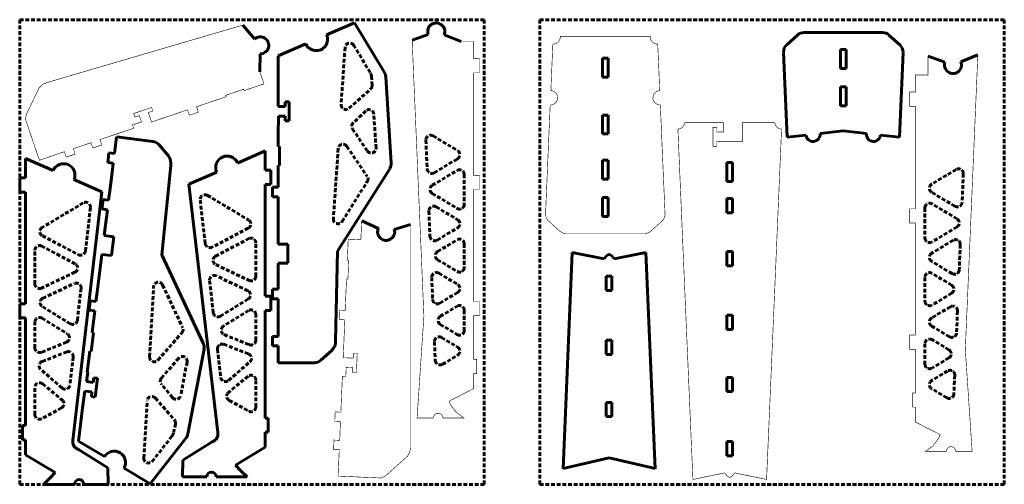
# Model space of a CAD drawing. Header units: millimetres. Extents: x 0 to 2676, y 135 to 1648.
# Tile 2 of 4: x 0 to 1038, y 1158 to 1648. Entities that reach past the tile are written whole.
import ezdxf

# ---------------------------------------------------------------- set-up
doc = ezdxf.new("R2010")
doc.units = ezdxf.units.MM
for name, pattern in [('K5LT32769', [6, 4, -2]), ('K5LT32770', [0]), ('K5LT32772', [0])]:
    doc.linetypes.add(name, pattern=pattern)

# ---------------------------------------------------------------- blocks, each defined once
blk = doc.blocks.new('U0')
at = {"color": 5, "linetype": 'K5LT32769', "lineweight": 60, "true_color": 0x0000ff}
for p, q in [((490, 1648.4), (0, 1648.4)), ((0, 1648.4), (0, 1158.4)), ((490, 1158.4), (490, 1648.4)), ((0, 1158.4), (490, 1158.4))]:
    blk.add_line(p, q, dxfattribs=at)
blk = doc.blocks.new('U1')
at = {"color": 5, "linetype": 'K5LT32769', "lineweight": 60, "true_color": 0x0000ff}
for p, q in [((1038.4, 1648.4), (548.4, 1648.4)), ((548.4, 1648.4), (548.4, 1158.4)), ((1038.4, 1158.4), (1038.4, 1648.4)), ((548.4, 1158.4), (1038.4, 1158.4))]:
    blk.add_line(p, q, dxfattribs=at)
blk = doc.blocks.new('U6')
at = {"color": 5, "linetype": 'K5LT32770', "lineweight": 60, "true_color": 0x0000ff}
for p, q in [((247.8, 1628.1), (235.2, 1642.7)), ((253.3, 1593.4), (253.6, 1612.3))]:
    blk.add_line(p, q, dxfattribs=at)
at = {"color": 5, "linetype": 'K5LT32772', "true_color": 0x0000ff, "const_width": 0.6}
blk.add_lwpolyline([(235.2, 1642.7), (28.6, 1582.1), (24.6, 1580.5), (20.5, 1576.6), (6.9, 1548.3), (6.2, 1543.2), (20.8, 1500.2), (37.6, 1506), (47.1, 1509.2), (49, 1503.5), (58.5, 1506.7), (56.6, 1512.4), (75.2, 1518.7), (77.1, 1513.1), (86.6, 1516.3), (84.6, 1522), (94.1, 1525.2), (120.2, 1534), (119, 1537.5), (128.5, 1540.7), (126.2, 1547.3), (121.5, 1545.7), (120.2, 1549.5), (139.1, 1555.9), (140.4, 1552.1), (135.7, 1550.5), (137.9, 1543.9), (139.1, 1540.5), (177, 1553.4), (178.9, 1547.7), (188.4, 1550.9), (186.5, 1556.6), (195.9, 1559.8), (217.7, 1567.2), (217.2, 1568.6), (236.1, 1575.1), (236.6, 1573.6), (257.6, 1580.8), (253.3, 1593.4)], dxfattribs=at)
at = {"color": 5, "linetype": 'K5LT32770', "lineweight": 60, "true_color": 0x0000ff}
blk.add_arc((253.7, 1621.3), 9, 269.1519, 130.8488, dxfattribs=at)
blk = doc.blocks.new('U7')
at = {"color": 5, "linetype": 'K5LT32770', "lineweight": 60, "true_color": 0x0000ff}
for p, q in [((360.7, 1436.4), (378.3, 1428.4)), ((395.1, 1427.3), (412.2, 1432.6))]:
    blk.add_line(p, q, dxfattribs=at)
at = {"color": 5, "linetype": 'K5LT32772', "true_color": 0x0000ff, "const_width": 0.6}
blk.add_lwpolyline([(412.2, 1432.6), (412.2, 1197.6), (411.7, 1193.3), (409.2, 1188.3), (385.8, 1167.3), (381.2, 1165.1), (335.8, 1167.1), (336.6, 1184.9), (337, 1194.9), (331, 1195.1), (331.5, 1205.1), (337.5, 1204.8), (338.3, 1224.5), (332.3, 1224.7), (332.7, 1234.7), (338.7, 1234.5), (339.1, 1244.4), (340.3, 1271.9), (343.9, 1271.8), (344.4, 1281.8), (351.3, 1281.5), (351.1, 1276.5), (355.1, 1276.3), (356, 1296.3), (352, 1296.5), (351.8, 1291.5), (344.8, 1291.8), (341.2, 1291.9), (342.9, 1331.9), (336.9, 1332.2), (337.3, 1342.2), (343.3, 1341.9), (343.7, 1351.9), (344.7, 1374.9), (346.2, 1374.8), (347, 1394.8), (345.5, 1394.8), (346.5, 1417), (359.8, 1416.4), (360.7, 1436.4)], dxfattribs=at)
at = {"color": 5, "linetype": 'K5LT32770', "lineweight": 60, "true_color": 0x0000ff}
blk.add_arc((386.5, 1424.7), 9, 155.496, 17.1929, dxfattribs=at)
blk = doc.blocks.new('U8')
at = {"color": 5, "linetype": 'K5LT32770', "lineweight": 60, "true_color": 0x0000ff}
for p, q in [((820.4, 1632.3), (808.9, 1621.9)), ((868.6, 1634.9), (827.1, 1634.9)), ((868.6, 1634.9), (910.1, 1634.9)), ((916.8, 1632.3), (928.3, 1621.9)), ((805.6, 1614), (809.5, 1524.4)), ((865.6, 1597.1), (865.6, 1617.1)), ((865.6, 1617.1), (868.6, 1617.1)), ((871.6, 1617.1), (868.6, 1617.1)), ((871.6, 1597.1), (871.6, 1617.1)), ((931.6, 1614), (927.8, 1524.4)), ((868.6, 1597.1), (865.6, 1597.1)), ((868.6, 1597.1), (871.6, 1597.1)), ((865.6, 1557.5), (865.6, 1577.5)), ((865.6, 1577.5), (868.6, 1577.5)), ((871.6, 1577.5), (868.6, 1577.5)), ((871.6, 1557.5), (871.6, 1577.5)), ((868.6, 1557.5), (865.6, 1557.5)), ((868.6, 1557.5), (871.6, 1557.5)), ((829.2, 1526.7), (809.5, 1524.4)), ((868.6, 1531.1), (844.1, 1528.4)), ((868.6, 1531.1), (893.1, 1528.4)), ((908, 1526.7), (927.8, 1524.4))]:
    blk.add_line(p, q, dxfattribs=at)
for centre, radius, start, end in [((827.1, 1624.9), 10, 90, 132.2737), ((910.1, 1624.9), 10, 47.7263, 90), ((815.6, 1614.5), 10, 132.2737, 182.4575), ((921.6, 1614.5), 10, 357.5425, 47.7263), ((836.7, 1527.5), 7.5, 186.4881, 6.4881), ((900.5, 1527.5), 7.5, 173.5119, 353.5119)]:
    blk.add_arc(centre, radius, start, end, dxfattribs=at)
blk = doc.blocks.new('U9')
at = {"color": 5, "linetype": 'K5LT32770', "lineweight": 60, "true_color": 0x0000ff}
for p, q in [((573, 1174.7), (582.8, 1403)), ((582.8, 1403), (616.3, 1396.2)), ((660.4, 1403), (626.9, 1396.2)), ((670.2, 1174.7), (660.4, 1403)), ((616.3, 1396.2), (618.5, 1399.2)), ((618.5, 1399.2), (620.9, 1400.7)), ((620.9, 1400.7), (621.6, 1400.7)), ((622.3, 1400.7), (621.6, 1400.7)), ((624.7, 1399.2), (622.3, 1400.7)), ((626.9, 1396.2), (624.7, 1399.2)), ((621.6, 1378), (618.6, 1378)), ((618.6, 1378), (618.6, 1363)), ((621.6, 1378), (624.6, 1378)), ((624.6, 1378), (624.6, 1363)), ((618.6, 1363), (621.6, 1363)), ((624.6, 1363), (621.6, 1363)), ((621.6, 1310.5), (618.6, 1310.5)), ((618.6, 1310.5), (618.6, 1295.5)), ((621.6, 1310.5), (624.6, 1310.5)), ((624.6, 1310.5), (624.6, 1295.5)), ((618.6, 1295.5), (621.6, 1295.5)), ((624.6, 1295.5), (621.6, 1295.5)), ((621.6, 1244.9), (618.6, 1244.9)), ((618.6, 1244.9), (618.6, 1229.9)), ((621.6, 1244.9), (624.6, 1244.9)), ((624.6, 1244.9), (624.6, 1229.9)), ((618.6, 1229.9), (621.6, 1229.9)), ((624.6, 1229.9), (621.6, 1229.9)), ((573, 1175), (621.6, 1186.3)), ((670.2, 1175), (621.6, 1186.3))]:
    blk.add_line(p, q, dxfattribs=at)
blk = doc.blocks.new('U10')
at = {"color": 5, "linetype": 'K5LT32770', "lineweight": 60, "true_color": 0x0000ff}
for p, q in [((614.6, 1588), (614.6, 1608)), ((614.6, 1608), (617.6, 1608)), ((620.6, 1608), (617.6, 1608)), ((620.6, 1588), (620.6, 1608)), ((617.6, 1588), (614.6, 1588)), ((617.6, 1588), (620.6, 1588)), ((614.6, 1527.9), (614.6, 1547.9)), ((614.6, 1547.9), (617.6, 1547.9)), ((620.6, 1547.9), (617.6, 1547.9)), ((620.6, 1527.9), (620.6, 1547.9)), ((617.6, 1527.9), (614.6, 1527.9)), ((617.6, 1527.9), (620.6, 1527.9)), ((617.6, 1500.4), (614.6, 1500.4)), ((614.6, 1500.4), (614.6, 1480.4)), ((617.6, 1500.4), (620.6, 1500.4)), ((620.6, 1500.4), (620.6, 1480.4)), ((614.6, 1480.4), (617.6, 1480.4)), ((620.6, 1480.4), (617.6, 1480.4)), ((617.6, 1460.8), (614.6, 1460.8)), ((614.6, 1460.8), (614.6, 1440.8)), ((617.6, 1460.8), (620.6, 1460.8)), ((620.6, 1460.8), (620.6, 1440.8)), ((614.6, 1440.8), (617.6, 1440.8)), ((620.6, 1440.8), (617.6, 1440.8))]:
    blk.add_line(p, q, dxfattribs=at)
at = {"color": 5, "linetype": 'K5LT32772', "true_color": 0x0000ff, "const_width": 0.6}
blk.add_lwpolyline([(676.7, 1533.5), (680.6, 1443.9, -0.222537), (677.3, 1436), (665.8, 1425.6, -0.186574), (659.1, 1423), (617.6, 1423), (576.1, 1423, -0.186574), (569.4, 1425.6), (557.9, 1436, -0.222537), (554.6, 1443.9), (558.4, 1533.5), (558.5, 1534.7), (559.5, 1558.6, 1), (560.2, 1573.6), (561.2, 1597.6), (562.3, 1622.8, 0.453667), (570.1, 1630.9), (604.2, 1630.9), (623.6, 1630.9), (624.2, 1630.9), (665.1, 1630.9, 0.453667), (672.9, 1622.8), (674, 1597.6), (675, 1573.6, 1), (675.6, 1558.6), (676.7, 1534.7)], format="xyb", close=True, dxfattribs=at)
blk = doc.blocks.new('U11')
at = {"color": 5, "linetype": 'K5LT32770', "lineweight": 60, "true_color": 0x0000ff}
for p, q in [((745.8, 1477.8), (745.8, 1497.8)), ((745.8, 1497.8), (748.8, 1497.8)), ((751.8, 1497.8), (748.8, 1497.8)), ((751.8, 1477.8), (751.8, 1497.8)), ((748.8, 1477.8), (745.8, 1477.8)), ((748.8, 1477.8), (751.8, 1477.8)), ((745.8, 1444.9), (745.8, 1459.9)), ((745.8, 1459.9), (748.8, 1459.9)), ((751.8, 1459.9), (748.8, 1459.9)), ((751.8, 1444.9), (751.8, 1459.9)), ((748.8, 1444.9), (745.8, 1444.9)), ((748.8, 1444.9), (751.8, 1444.9)), ((745.8, 1388.9), (745.8, 1403.9)), ((745.8, 1403.9), (748.8, 1403.9)), ((751.8, 1403.9), (748.8, 1403.9)), ((751.8, 1388.9), (751.8, 1403.9)), ((748.8, 1388.9), (745.8, 1388.9)), ((748.8, 1388.9), (751.8, 1388.9)), ((745.8, 1321.8), (745.8, 1336.8)), ((745.8, 1336.8), (748.8, 1336.8)), ((751.8, 1336.8), (748.8, 1336.8)), ((751.8, 1321.8), (751.8, 1336.8)), ((748.8, 1321.8), (745.8, 1321.8)), ((748.8, 1321.8), (751.8, 1321.8)), ((745.8, 1256.2), (745.8, 1271.2)), ((745.8, 1271.2), (748.8, 1271.2)), ((751.8, 1271.2), (748.8, 1271.2)), ((751.8, 1256.2), (751.8, 1271.2)), ((748.8, 1256.2), (745.8, 1256.2)), ((748.8, 1256.2), (751.8, 1256.2)), ((745.8, 1188.6), (745.8, 1203.6)), ((745.8, 1203.6), (748.8, 1203.6)), ((751.8, 1203.6), (748.8, 1203.6)), ((751.8, 1188.6), (751.8, 1203.6)), ((748.8, 1188.6), (745.8, 1188.6)), ((748.8, 1188.6), (751.8, 1188.6))]:
    blk.add_line(p, q, dxfattribs=at)
at = {"color": 5, "linetype": 'K5LT32772', "true_color": 0x0000ff, "const_width": 0.6}
blk.add_lwpolyline([(700.2, 1391.9), (710, 1163.6), (743.6, 1170.5), (745.7, 1167.5), (748.1, 1165.9), (748.8, 1165.9), (749.5, 1165.9), (752, 1167.5), (754.1, 1170.5), (787.7, 1163.6), (797.5, 1391.9), (803.5, 1533.1, -0.375831), (796.4, 1539.9), (762.2, 1539.9), (762.2, 1519.9), (748.8, 1519.9), (742.2, 1519.9), (735.2, 1519.9), (735.2, 1514.9), (731.2, 1514.9), (731.2, 1534.9), (735.2, 1534.9), (735.2, 1529.9), (742.2, 1529.9), (742.2, 1539.9), (701.3, 1539.9, -0.375831), (694.2, 1533.1)], format="xyb", close=True, dxfattribs=at)
blk = doc.blocks.new('U16')
at = {"color": 5, "linetype": 'K5LT32770', "lineweight": 60, "true_color": 0x0000ff}
for p, q in [((958, 1610), (975.8, 1603.7)), ((992.6, 1604), (1010.5, 1611.3))]:
    blk.add_line(p, q, dxfattribs=at)
at = {"color": 5, "linetype": 'K5LT32769', "lineweight": 60, "true_color": 0x0000ff}
for p, q in [((987.6, 1490.5), (961.8, 1475)), ((995.2, 1486), (993.9, 1455.7)), ((986.3, 1451.7), (961.8, 1466.4)), ((988.5, 1438.4), (962.2, 1454.2)), ((954.7, 1449.9), (954.7, 1418.3)), ((988.5, 1429.8), (962.2, 1414.1)), ((984.4, 1415.8), (961.8, 1402.1)), ((992, 1411.3), (990.9, 1384.7)), ((983.3, 1380.6), (961.8, 1393.6)), ((954.7, 1376.7), (954.7, 1351.8)), ((982.9, 1368.5), (962.2, 1380.9)), ((982.9, 1360), (962.2, 1347.5)), ((981.5, 1345.7), (961.8, 1333.9)), ((989, 1341.2), (988.1, 1318.2)), ((980.5, 1314.1), (961.8, 1325.3)), ((980, 1300.3), (962.2, 1311)), ((954.7, 1306.7), (954.7, 1285.3)), ((980, 1291.7), (962.2, 1281)), ((978.6, 1277.9), (961.8, 1267.8)), ((986.1, 1273.4), (985.3, 1253.8)), ((977.7, 1249.7), (961.8, 1259.3))]:
    blk.add_line(p, q, dxfattribs=at)
at = {"color": 5, "linetype": 'K5LT32772', "true_color": 0x0000ff, "const_width": 0.6}
blk.add_lwpolyline([(958, 1610), (958, 1590), (944.7, 1590), (944.7, 1572.1), (941.7, 1572.1), (938.7, 1572.1), (938.7, 1557.1), (944.7, 1557.1), (944.7, 1516.1), (944.7, 1501.1), (944.7, 1449), (941.7, 1449), (938.7, 1449), (938.7, 1434), (944.7, 1434), (944.7, 1383.4), (944.7, 1368.4), (944.7, 1315.9), (941.7, 1315.9), (938.7, 1315.9), (938.7, 1300.9), (944.7, 1300.9), (944.7, 1254.8), (941.7, 1254.8), (941.7, 1239.8), (944.7, 1239.8), (944.7, 1224.1), (970.7, 1210.8), (969.4, 1207.3), (963.2, 1198.9), (955.1, 1193.1), (977.2, 1193.1, -1), (987.2, 1193.1), (1004.5, 1193.1), (997.3, 1300.6), (997.6, 1307.5), (1010.5, 1611.3)], format="xyb", dxfattribs=at)
at = {"color": 5, "linetype": 'K5LT32770', "lineweight": 60, "true_color": 0x0000ff}
blk.add_arc((984.3, 1600.7), 9, 160.3716, 22.0685, dxfattribs=at)
at = {"color": 5, "linetype": 'K5LT32769', "lineweight": 60, "true_color": 0x0000ff}
for centre, start, end in [((990.2, 1486.3), 357.5646, 121.0139), ((964.4, 1470.7), 121.0139, 238.9861), ((959.7, 1449.9), 58.9861, 180), ((988.9, 1456), 238.9861, 357.5646), ((985.9, 1434.1), 301.0139, 58.9861), ((959.7, 1418.3), 180, 301.0139), ((987, 1411.5), 357.5646, 121.0139), ((964.4, 1397.9), 121.0139, 238.9861), ((959.7, 1376.7), 58.9861, 180), ((985.9, 1384.9), 238.9861, 357.5646), ((980.3, 1364.2), 301.0139, 58.9861), ((959.7, 1351.8), 180, 301.0139), ((984, 1341.5), 357.5646, 121.0139), ((964.4, 1329.6), 121.0139, 238.9861), ((959.7, 1306.7), 58.9861, 180), ((983.1, 1318.4), 238.9861, 357.5646), ((977.4, 1296), 301.0139, 58.9861), ((959.7, 1285.3), 180, 301.0139), ((981.2, 1273.7), 357.5646, 121.0139), ((964.4, 1263.6), 121.0139, 238.9861), ((980.3, 1254), 238.9861, 357.5646)]:
    blk.add_arc(centre, 5, start, end, dxfattribs=at)
blk = doc.blocks.new('U17')
at = {"color": 5, "linetype": 'K5LT32770', "lineweight": 60, "true_color": 0x0000ff}
for p, q in [((430.8, 1633), (413.9, 1626.9)), ((465.6, 1625.4), (447.7, 1632.6))]:
    blk.add_line(p, q, dxfattribs=at)
at = {"color": 5, "linetype": 'K5LT32769', "lineweight": 60, "true_color": 0x0000ff}
for p, q in [((428.4, 1521.4), (429.7, 1491.1)), ((436, 1525.9), (461.8, 1510.4)), ((437.3, 1487), (461.8, 1501.8)), ((435.1, 1473.8), (461.4, 1489.5)), ((468.9, 1485.2), (468.9, 1453.7)), ((435.1, 1465.2), (461.4, 1449.4)), ((431.6, 1446.6), (432.7, 1420.1)), ((439.2, 1451.1), (461.8, 1437.5)), ((440.3, 1416), (461.8, 1428.9)), ((440.7, 1403.9), (461.4, 1416.3)), ((468.9, 1412), (468.9, 1387.2)), ((440.7, 1395.3), (461.4, 1382.9)), ((434.6, 1376.6), (435.5, 1353.5)), ((442.1, 1381.1), (461.8, 1369.3)), ((443.1, 1349.5), (461.8, 1360.7)), ((443.6, 1335.6), (461.4, 1346.3)), ((468.9, 1342), (468.9, 1320.7)), ((443.6, 1327.1), (461.4, 1316.4)), ((437.4, 1308.8), (438.3, 1289.1)), ((445, 1313.3), (461.8, 1303.2)), ((445.9, 1285), (461.8, 1294.6))]:
    blk.add_line(p, q, dxfattribs=at)
at = {"color": 5, "linetype": 'K5LT32772', "true_color": 0x0000ff, "const_width": 0.6}
blk.add_lwpolyline([(465.6, 1625.4), (478.9, 1625.4), (478.9, 1607.4), (481.9, 1607.4), (484.9, 1607.4), (484.9, 1592.4), (478.9, 1592.4), (478.9, 1551.5), (478.9, 1536.5), (478.9, 1484.4), (481.9, 1484.4), (484.9, 1484.4), (484.9, 1469.4), (478.9, 1469.4), (478.9, 1418.7), (478.9, 1403.7), (478.9, 1351.2), (481.9, 1351.2), (484.9, 1351.2), (484.9, 1336.2), (478.9, 1336.2), (478.9, 1290.2), (481.9, 1290.2), (481.9, 1275.2), (478.9, 1275.2), (478.9, 1259.5), (452.9, 1246.1), (454.2, 1242.6), (460.4, 1234.3), (468.4, 1228.4), (446.4, 1228.4, 1), (436.4, 1228.4), (419.1, 1228.4), (426.3, 1336), (426, 1342.8), (413.9, 1626.9)], format="xyb", dxfattribs=at)
at = {"color": 5, "linetype": 'K5LT32770', "lineweight": 60, "true_color": 0x0000ff}
blk.add_arc((439.3, 1636), 9, 337.9315, 199.6284, dxfattribs=at)
at = {"color": 5, "linetype": 'K5LT32769', "lineweight": 60, "true_color": 0x0000ff}
for centre, start, end in [((433.4, 1521.6), 58.9861, 182.4354), ((459.2, 1506.1), 301.0139, 58.9861), ((434.7, 1491.3), 182.4354, 301.0139), ((463.9, 1485.2), 0, 121.0139), ((437.7, 1469.5), 121.0139, 238.9861), ((436.6, 1446.8), 58.9861, 182.4354), ((463.9, 1453.7), 238.9861, 0), ((459.2, 1433.2), 301.0139, 58.9861), ((437.7, 1420.3), 182.4354, 301.0139), ((463.9, 1412), 0, 121.0139), ((443.3, 1399.6), 121.0139, 238.9861), ((439.6, 1376.8), 58.9861, 182.4354), ((463.9, 1387.2), 238.9861, 0), ((459.2, 1365), 301.0139, 58.9861), ((440.5, 1353.7), 182.4354, 301.0139), ((463.9, 1342), 0, 121.0139), ((446.2, 1331.4), 121.0139, 238.9861), ((463.9, 1320.7), 238.9861, 0), ((442.4, 1309), 58.9861, 182.4354), ((459.2, 1298.9), 301.0139, 58.9861), ((443.3, 1289.3), 182.4354, 301.0139)]:
    blk.add_arc(centre, 5, start, end, dxfattribs=at)
blk = doc.blocks.new('U18')
at = {"color": 5, "linetype": 'K5LT32770', "lineweight": 60, "true_color": 0x0000ff}
for p, q in [((353, 1645.3), (323.7, 1632.6)), ((384.6, 1592.7), (353, 1645.3)), ((301.7, 1623), (272.5, 1610.2)), ((272.5, 1610.2), (272.5, 1589.7)), ((272.5, 1589.7), (272.5, 1574.7)), ((391.8, 1497.3), (386.1, 1588.2)), ((272.5, 1574.7), (272.5, 1556.8)), ((280.1, 1556.8), (280.1, 1561.8)), ((280.1, 1561.8), (284.1, 1561.8)), ((284.1, 1561.8), (284.1, 1541.8)), ((272.5, 1556.8), (273.1, 1556.8)), ((273.1, 1556.8), (280.1, 1556.8)), ((280.1, 1546.8), (273.1, 1546.8)), ((273.1, 1546.8), (273.1, 1536.8)), ((280.1, 1541.8), (280.1, 1546.8)), ((284.1, 1541.8), (280.1, 1541.8)), ((273.1, 1536.8), (272.5, 1536.8)), ((272.5, 1536.8), (272.5, 1514.6)), ((272.5, 1514.6), (274, 1514.6)), ((274, 1514.6), (274, 1494.6)), ((274, 1494.6), (272.5, 1494.6)), ((272.5, 1494.6), (272.5, 1471.7)), ((335.3, 1404.3), (390.2, 1491.3)), ((272.5, 1471.7), (266.5, 1471.7)), ((266.5, 1471.7), (266.5, 1461.7)), ((266.5, 1461.7), (272.5, 1461.7)), ((272.5, 1461.7), (272.5, 1451.7)), ((272.5, 1451.7), (272.5, 1411.6)), ((272.5, 1411.6), (282.9, 1411.6)), ((282.9, 1411.6), (282.9, 1391.6)), ((333.2, 1309.6), (335.3, 1404.3)), ((282.9, 1391.6), (272.5, 1391.6)), ((272.5, 1391.6), (272.5, 1364.1)), ((272.5, 1364.1), (266.5, 1364.1)), ((266.5, 1364.1), (266.5, 1354.1)), ((266.5, 1354.1), (272.5, 1354.1)), ((272.5, 1354.1), (272.5, 1344.1)), ((272.5, 1344.1), (272.5, 1324.5)), ((272.5, 1324.5), (272.5, 1314.5)), ((272.5, 1314.5), (266.5, 1314.5)), ((266.5, 1314.5), (266.5, 1304.5)), ((266.5, 1304.5), (272.5, 1304.5)), ((272.5, 1304.5), (272.5, 1286.7)), ((317.7, 1289.3), (329.2, 1299.7)), ((272.5, 1286.7), (311, 1286.7))]:
    blk.add_line(p, q, dxfattribs=at)
at = {"color": 5, "linetype": 'K5LT32769', "lineweight": 60, "true_color": 0x0000ff}
for p, q in [((369.6, 1592.7), (352.4, 1621.4)), ((343.1, 1619.2), (339, 1559.1)), ((371.6, 1579.1), (371.1, 1588.2)), ((347.3, 1555), (370, 1575.1)), ((365.1, 1552.2), (351.8, 1539.7)), ((375.8, 1513.1), (373.5, 1548.9)), ((351, 1533.3), (366.6, 1510)), ((335.9, 1512.5), (330.8, 1438.6)), ((345, 1514.9), (366.5, 1483.2)), ((340, 1435.6), (366.6, 1477.7))]:
    blk.add_line(p, q, dxfattribs=at)
at = {"color": 5, "linetype": 'K5LT32770', "lineweight": 60, "true_color": 0x0000ff}
for centre, radius, start, end in [((312.7, 1627.8), 12, 203.564, 23.564), ((376.1, 1587.6), 10, 3.5896, 31.0398), ((381.8, 1496.7), 10, 327.7492, 3.5896), ((319.2, 1309.5), 14, 315.9085, 0.4862), ((311, 1296.7), 10, 270, 312.2737)]:
    blk.add_arc(centre, radius, start, end, dxfattribs=at)
at = {"color": 5, "linetype": 'K5LT32769', "lineweight": 60, "true_color": 0x0000ff}
for centre, radius, start, end in [((348.1, 1618.8), 5, 31.0398, 176.107), ((361.1, 1587.6), 10, 3.5896, 31.0398), ((366.6, 1578.8), 5, 311.6287, 3.5896), ((344, 1558.7), 5, 176.107, 311.6287), ((368.5, 1548.6), 5, 3.5896, 133.2367), ((355.2, 1536.1), 5, 133.2367, 213.7651), ((340.8, 1512.1), 5, 34.1709, 176.107), ((370.8, 1512.8), 5, 213.7651, 3.5896), ((362.4, 1480.4), 5, 327.7492, 34.1709), ((335.8, 1438.2), 5, 176.107, 327.7492)]:
    blk.add_arc(centre, radius, start, end, dxfattribs=at)
blk = doc.blocks.new('U19')
at = {"color": 5, "linetype": 'K5LT32770', "lineweight": 60, "true_color": 0x0000ff}
for p, q in [((229.7, 1497.3), (259, 1510.1)), ((259, 1489.6), (259, 1510.1)), ((178.5, 1475), (207.8, 1487.8)), ((262, 1489.6), (259, 1489.6)), ((265, 1489.6), (262, 1489.6)), ((265, 1474.6), (265, 1489.6)), ((178.5, 1475), (208.8, 1213.1)), ((259, 1422.5), (259, 1474.6)), ((259, 1474.6), (265, 1474.6)), ((259, 1407.5), (259, 1422.5)), ((259, 1356.9), (259, 1407.5)), ((262, 1356.9), (259, 1356.9)), ((265, 1356.9), (262, 1356.9)), ((265, 1341.9), (265, 1356.9)), ((259, 1289.4), (259, 1341.9)), ((259, 1341.9), (265, 1341.9)), ((259, 1274.4), (259, 1289.4)), ((259, 1228.3), (259, 1274.4)), ((262, 1228.3), (259, 1228.3)), ((262, 1213.3), (262, 1228.3)), ((206.8, 1205.3), (203.1, 1203.3)), ((209.1, 1209.1), (206.8, 1205.3)), ((208.8, 1213.1), (209.1, 1209.1)), ((259, 1197.6), (259, 1213.3)), ((259, 1213.3), (262, 1213.3)), ((203.1, 1203.3), (171.9, 1183.9)), ((227.6, 1178.8), (259, 1197.6)), ((171.9, 1183.9), (171.7, 1166.4)), ((233.1, 1172.8), (227.6, 1178.8)), ((171.7, 1166.4), (197.2, 1166.4)), ((207.2, 1166.4), (240, 1166.4)), ((240, 1166.4), (233.1, 1172.8))]:
    blk.add_line(p, q, dxfattribs=at)
at = {"color": 5, "linetype": 'K5LT32769', "lineweight": 60, "true_color": 0x0000ff}
for p, q in [((195.7, 1412.5), (190.4, 1458.3)), ((198, 1463.2), (241.3, 1437.3)), ((241.1, 1428.6), (203, 1408.6)), ((206.6, 1399), (241.7, 1417.7)), ((249, 1377.9), (249, 1413.2)), ((206.8, 1390.1), (241.9, 1373.4)), ((200.3, 1373.2), (204.2, 1339.5)), ((240.6, 1362.6), (207.4, 1378.3)), ((211.7, 1335.8), (241.1, 1353.8)), ((241.4, 1341.6), (214.8, 1325.2)), ((249, 1310.3), (249, 1337.4)), ((215.6, 1316.3), (242.1, 1305.7)), ((208.6, 1300.8), (212.1, 1271.2)), ((241.3, 1296), (215.4, 1306.1)), ((220.3, 1268), (242.8, 1287.6)), ((240.8, 1272.4), (220.1, 1255.2)), ((249, 1240), (249, 1268.5)), ((220.9, 1247), (241.6, 1235.6))]:
    blk.add_line(p, q, dxfattribs=at)
at = {"color": 5, "linetype": 'K5LT32770', "lineweight": 60, "true_color": 0x0000ff}
for centre, radius, start, end in [((218.7, 1492.6), 12, 23.564, 203.564), ((202.2, 1166.4), 5, 0, 180)]:
    blk.add_arc(centre, radius, start, end, dxfattribs=at)
at = {"color": 5, "linetype": 'K5LT32769', "lineweight": 60, "true_color": 0x0000ff}
for centre, start, end in [((195.4, 1458.9), 59.2131, 186.5921), ((238.8, 1433), 297.7247, 59.2131), ((200.7, 1413), 186.5921, 297.7247), ((244, 1413.2), 0, 117.9864), ((208.9, 1394.6), 117.9864, 244.546), ((205.2, 1373.7), 64.759, 186.5921), ((244, 1377.9), 244.546, 0), ((238.5, 1358.1), 301.5025, 64.759), ((244, 1337.4), 0, 121.7075), ((209.1, 1340.1), 186.5921, 301.5025), ((217.5, 1321), 121.7075, 248.1353), ((244, 1310.3), 248.1353, 0), ((213.6, 1301.4), 68.8202, 186.5921), ((239.5, 1291.4), 311.1553, 68.8202), ((217, 1271.7), 186.5921, 311.1553), ((244, 1268.5), 0, 129.6281), ((223.3, 1251.4), 129.6281, 241.1856), ((244, 1240), 241.1856, 0)]:
    blk.add_arc(centre, 5, start, end, dxfattribs=at)
blk = doc.blocks.new('U20')
at = {"color": 5, "linetype": 'K5LT32770', "lineweight": 60, "true_color": 0x0000ff}
for p, q in [((100, 1507.2), (102.2, 1524.9)), ((102.2, 1524.9), (140.4, 1520.1)), ((146.7, 1516.7), (156.8, 1504.9)), ((92.8, 1498), (94, 1508)), ((94, 1508), (100, 1507.2)), ((98.7, 1497.3), (92.8, 1498)), ((97.5, 1487.4), (98.7, 1497.3)), ((95, 1467.9), (97.5, 1487.4)), ((159.5, 1494.6), (149.9, 1400.4)), ((93.8, 1458), (95, 1467.9)), ((86.6, 1448.8), (87.9, 1458.7)), ((87.9, 1458.7), (93.8, 1458)), ((92.6, 1448), (86.6, 1448.8)), ((89.1, 1420.7), (92.6, 1448)), ((99.4, 1419.5), (89.1, 1420.7)), ((97, 1399.6), (99.4, 1419.5)), ((81.7, 1361.2), (86.7, 1400.9)), ((86.7, 1400.9), (97, 1399.6)), ((149.9, 1400.4), (193.6, 1307.2)), ((80.4, 1351.2), (81.7, 1361.2)), ((73.2, 1342.1), (74.5, 1352)), ((74.5, 1352), (80.4, 1351.2)), ((79.2, 1341.3), (73.2, 1342.1)), ((76.3, 1318.5), (79.2, 1341.3)), ((75.4, 1298.5), (77.8, 1318.3)), ((77.8, 1318.3), (76.3, 1318.5)), ((71.1, 1276.7), (73.9, 1298.7)), ((73.9, 1298.7), (75.4, 1298.5)), ((194.4, 1301.1), (177.4, 1211.6)), ((70.5, 1266.7), (71.7, 1276.6)), ((71.7, 1276.6), (71.1, 1276.7)), ((78.1, 1270.8), (77.4, 1265.8)), ((82, 1270.3), (78.1, 1270.8)), ((79.5, 1250.4), (82, 1270.3)), ((66.4, 1239.1), (68.6, 1256.8)), ((68.6, 1256.8), (69.2, 1256.8)), ((69.2, 1256.8), (76.2, 1255.9)), ((77.4, 1265.8), (70.5, 1266.7)), ((76.2, 1255.9), (75.6, 1250.9)), ((75.6, 1250.9), (79.5, 1250.4)), ((64.5, 1224.2), (66.4, 1239.1)), ((62, 1203.9), (64.5, 1224.2)), ((175.4, 1207.3), (137.5, 1159)), ((89.4, 1187.6), (62, 1203.9)), ((137.5, 1159), (110.1, 1175.3))]:
    blk.add_line(p, q, dxfattribs=at)
at = {"color": 5, "linetype": 'K5LT32769', "lineweight": 60, "true_color": 0x0000ff}
for p, q in [((137, 1293), (141.2, 1366.9)), ((150.7, 1368.7), (171.9, 1323.6)), ((145.7, 1289.4), (171.1, 1318.2)), ((149.5, 1270.4), (167.8, 1291.6)), ((176.5, 1287.4), (169.8, 1252.1)), ((161.1, 1249.9), (149.4, 1264)), ((130.9, 1186.2), (134.4, 1246.4)), ((143.1, 1249.4), (163.1, 1226.6)), ((164.2, 1222.4), (162.5, 1213.4)), ((160.6, 1209.1), (139.9, 1182.8))]:
    blk.add_line(p, q, dxfattribs=at)
at = {"color": 5, "linetype": 'K5LT32770', "lineweight": 60, "true_color": 0x0000ff}
for centre, radius, start, end in [((139.1, 1510.2), 10, 40.5899, 82.8635), ((145.6, 1496.4), 14, 352.3774, 36.955), ((184.5, 1302.9), 10, 349.2739, 25.1144), ((167.6, 1213.4), 10, 321.8237, 349.2739), ((99.7, 1181.4), 12, 329.2996, 149.2996)]:
    blk.add_arc(centre, radius, start, end, dxfattribs=at)
at = {"color": 5, "linetype": 'K5LT32769', "lineweight": 60, "true_color": 0x0000ff}
for centre, radius, start, end in [((146.2, 1366.6), 5, 25.1144, 176.7565), ((167.3, 1321.5), 5, 318.6926, 25.1144), ((142, 1292.7), 5, 176.7565, 318.6926), ((171.6, 1288.3), 5, 349.2739, 139.0984), ((153.3, 1267.1), 5, 139.0984, 219.6268), ((139.3, 1246.1), 5, 41.2349, 176.7565), ((164.9, 1253.1), 5, 219.6268, 349.2739), ((159.3, 1223.3), 5, 349.2739, 41.2349), ((152.7, 1215.3), 10, 321.8237, 349.2739), ((135.9, 1185.9), 5, 176.7565, 321.8237)]:
    blk.add_arc(centre, radius, start, end, dxfattribs=at)
blk = doc.blocks.new('U21')
at = {"color": 5, "linetype": 'K5LT32770', "lineweight": 60, "true_color": 0x0000ff}
for p, q in [((6, 1481.6), (6, 1502.1)), ((35.3, 1489.3), (6, 1502.1)), ((0, 1466.6), (0, 1481.6)), ((0, 1481.6), (3, 1481.6)), ((3, 1481.6), (6, 1481.6)), ((86.5, 1467), (57.2, 1479.8)), ((6, 1466.6), (0, 1466.6)), ((6, 1414.5), (6, 1466.6)), ((86.5, 1467), (56.2, 1205.1)), ((6, 1399.5), (6, 1414.5)), ((6, 1348.9), (6, 1399.5)), ((0, 1333.9), (0, 1348.9)), ((0, 1348.9), (3, 1348.9)), ((3, 1348.9), (6, 1348.9)), ((6, 1333.9), (0, 1333.9)), ((6, 1281.4), (6, 1333.9)), ((6, 1266.4), (6, 1281.4)), ((6, 1220.3), (6, 1266.4)), ((3, 1205.3), (3, 1220.3)), ((3, 1220.3), (6, 1220.3)), ((6, 1205.3), (3, 1205.3)), ((6, 1189.6), (6, 1205.3)), ((56.2, 1205.1), (55.9, 1201.1)), ((55.9, 1201.1), (58.2, 1197.3)), ((58.2, 1197.3), (61.9, 1195.3)), ((61.9, 1195.3), (93.1, 1175.9)), ((37.4, 1170.8), (6, 1189.6)), ((93.1, 1175.9), (93.3, 1158.4)), ((25, 1158.4), (31.9, 1164.8)), ((31.9, 1164.8), (37.4, 1170.8)), ((57.8, 1158.4), (25, 1158.4)), ((93.3, 1158.4), (67.8, 1158.4))]:
    blk.add_line(p, q, dxfattribs=at)
at = {"color": 5, "linetype": 'K5LT32769', "lineweight": 60, "true_color": 0x0000ff}
for p, q in [((67, 1455.2), (23.7, 1429.3)), ((69.3, 1404.5), (74.6, 1450.3)), ((23.9, 1420.6), (62, 1400.6)), ((16, 1369.9), (16, 1405.2)), ((58.4, 1391), (23.3, 1409.7)), ((58.2, 1382.1), (23.1, 1365.4)), ((24.4, 1354.6), (57.6, 1370.3)), ((64.7, 1365.2), (60.8, 1331.5)), ((53.3, 1327.8), (23.9, 1345.8)), ((16, 1302.3), (16, 1329.4)), ((23.6, 1333.6), (50.2, 1317.2)), ((49.4, 1308.3), (22.9, 1297.7)), ((23.7, 1288), (49.6, 1298.1)), ((56.4, 1292.8), (52.9, 1263.2)), ((44.7, 1260), (22.2, 1279.6)), ((16, 1232), (16, 1260.5)), ((24.2, 1264.4), (44.9, 1247.2)), ((44.1, 1239), (23.4, 1227.6))]:
    blk.add_line(p, q, dxfattribs=at)
at = {"color": 5, "linetype": 'K5LT32770', "lineweight": 60, "true_color": 0x0000ff}
for centre, radius, start, end in [((46.3, 1484.6), 12, 336.436, 156.436), ((62.8, 1158.4), 5, 0, 180)]:
    blk.add_arc(centre, radius, start, end, dxfattribs=at)
at = {"color": 5, "linetype": 'K5LT32769', "lineweight": 60, "true_color": 0x0000ff}
for centre, start, end in [((69.6, 1450.9), 353.4079, 120.7869), ((26.2, 1425), 120.7869, 242.2753), ((21, 1405.2), 62.0136, 180), ((64.3, 1405), 242.2753, 353.4079), ((56.1, 1386.6), 295.454, 62.0136), ((59.8, 1365.7), 353.4079, 115.241), ((21, 1369.9), 180, 295.454), ((26.5, 1350.1), 115.241, 238.4975), ((21, 1329.4), 58.2925, 180), ((55.9, 1332.1), 238.4975, 353.4079), ((47.5, 1313), 291.8647, 58.2925), ((21, 1302.3), 180, 291.8647), ((51.4, 1293.4), 353.4079, 111.1798), ((25.5, 1283.4), 111.1798, 228.8447), ((21, 1260.5), 50.3719, 180), ((48, 1263.7), 228.8447, 353.4079), ((41.7, 1243.4), 298.8144, 50.3719), ((21, 1232), 180, 298.8144)]:
    blk.add_arc(centre, 5, start, end, dxfattribs=at)

msp = doc.modelspace()

# ---------------------------------------------------------------- block references
for name in ['U0', 'U6', 'U18', 'U17', 'U1', 'U10', 'U8', 'U16', 'U11', 'U20', 'U19', 'U21', 'U7', 'U9']:
    msp.add_blockref(name, (0, 0))

doc.saveas('drawing.dxf')
